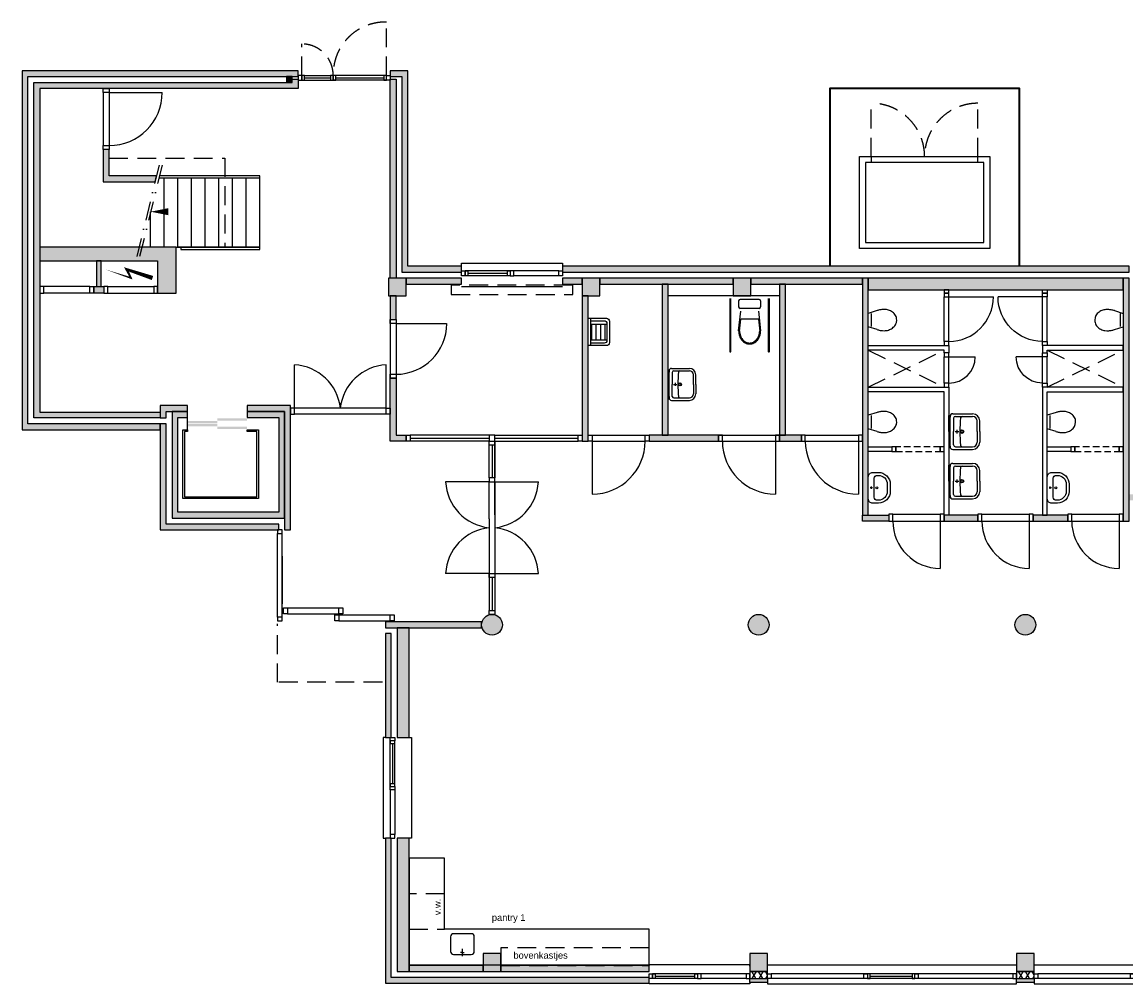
# Model space of a CAD drawing. Extents: x 11490 to 48819, y 8658 to 24889.
# Tile 1 of 2: x 11490 to 30118, y 8658 to 24889. Entities that reach past the tile are written whole.
import ezdxf

# ---------------------------------------------------------------- set-up
doc = ezdxf.new("R2010")
doc.units = 0
doc.header["$LTSCALE"] = 100
doc.header["$MEASUREMENT"] = 0
doc.linetypes.add('DASHDOT2', pattern=[12.7, 6.35, -3.175, 0, -3.175])
doc.linetypes.add('HIDDEN2', pattern=[4.7625, 3.175, -1.5875])
doc.layers.get('0').update_dxf_attribs({"linetype": 'CONTINUOUS'})
for name, color, linetype in [('A--L61--_ELEKTRA', 30, 'CONTINUOUS'), ('AA21----_BUITENWAND', 8, 'CONTINUOUS'), ('AA22----_BINNENWAND', 9, 'CONTINUOUS'), ('AA28----_KONSTRUKTIES', 8, 'CONTINUOUS'), ('AL21----_BUITENWAND', 3, 'CONTINUOUS'), ('AL22----_BINNENWAND', 2, 'CONTINUOUS'), ('AL22----_BINNENWAND_Poriso', 1, 'CONTINUOUS'), ('AL24----_TRAPPEN', 1, 'CONTINUOUS'), ('AL28----_KONSTRUKTIES', 3, 'CONTINUOUS'), ('AL31----_BUITENKOZIJNEN', 1, 'CONTINUOUS'), ('AL31----_DRAAIRICHTING', 8, 'HIDDEN2'), ('AL32----_BINNENKOZIJNEN', 1, 'CONTINUOUS'), ('AL33----_VLOEROPENINGEN', 7, 'HIDDEN2'), ('AL41----_BUITENWANDAFW', 7, 'CONTINUOUS'), ('AL45----_PLAFONDAFWERKING', 7, 'HIDDEN2'), ('AL51----_RADIATOREN', 7, 'HIDDEN2'), ('AL66----_TRANSPORT_Lift', 7, 'CONTINUOUS'), ('AL73----_KEUKEN', 7, 'CONTINUOUS'), ('AL74----_SANITAIR', 7, 'CONTINUOUS'), ('T--L9021_Opstallen', 2, 'CONTINUOUS'), ('T--L9030_Omheining', 1, 'FENCELINE1')]:
    doc.layers.add(name, color=color, linetype=linetype)
doc.styles.add('arial-0', font='arial.ttf', dxfattribs={"height": 150})
doc.linetypes.add('FENCELINE1', pattern='A,6.35,-2.54,[133,ltypeshp.shx,S=2.54,R=0,X=-2.54,Y=0],-2.54,25.4', length=36.83)

# ---------------------------------------------------------------- blocks, each defined once
blk = doc.blocks.new('kolom 300x300')
at = {"layer": 'AA28----_KONSTRUKTIES'}
h = blk.add_hatch(color=256, dxfattribs=at)
h.dxf.hatch_style = 1
h.paths.add_polyline_path([(150, 150), (-150, 150), (-150, -150), (150, -150)])
at = {"layer": 'AL28----_KONSTRUKTIES'}
blk.add_lwpolyline([(-150, -150), (150, -150), (150, 150), (-150, 150)], close=True, dxfattribs=at)
blk = doc.blocks.new('kolom 350')
at = {"layer": 'AA28----_KONSTRUKTIES'}
h = blk.add_hatch(color=256, dxfattribs=at)
h.dxf.hatch_style = 1
h.paths.add_polyline_path([(175, 0, 1), (-175, 0, 1)])
at = {"layer": 'AL28----_KONSTRUKTIES'}
blk.add_circle((0, 0), 175, dxfattribs=at)
blk = doc.blocks.new('kozijn 2 delig')
at = {"layer": 'AL31----_BUITENKOZIJNEN'}
blk.add_line((105, -42), (783, -42), dxfattribs=at)
for points in [[(60, 0), (60, -80), (0, -80), (0, 0)], [(60, -80), (105, -80), (105, 0), (60, 0)], [(783, -80), (828, -80), (828, 0), (783, 0)], [(888, 0), (888, -80), (828, -80), (828, 0)], [(1640, 0), (1640, -80), (1700, -80), (1700, 0)]]:
    blk.add_lwpolyline(points, close=True, dxfattribs=at)
for points in [[(828, 0), (60, 0)], [(888, 0), (1640, 0)], [(828, -80), (60, -80)], [(888, -80), (1640, -80)]]:
    blk.add_lwpolyline(points, dxfattribs=at)
blk = doc.blocks.new('*U20')
at = {"layer": 'AL32----_BINNENKOZIJNEN', "linetype": 'ByBlock'}
blk.add_line((-67, -80), (-67, -830), dxfattribs=at)
for points in [[(-884, 0), (-884, -80), (-817, -80), (-817, 0)], [(-67, 0), (-67, -80), (0, -80), (0, 0)]]:
    blk.add_lwpolyline(points, close=True, dxfattribs=at)
for points in [[(-817, 0), (-67, 0)], [(-817, -80), (-67, -80)]]:
    blk.add_lwpolyline(points, dxfattribs=at)
blk.add_arc((-67, -80), 750, 180, 270, dxfattribs=at)
blk = doc.blocks.new('kozijn bi 450')
at = {"layer": 'AL32----_BINNENKOZIJNEN', "linetype": 'ByBlock'}
blk.add_line((0, -67), (445, -67), dxfattribs=at)
for points in [[(-80, -67), (0, -67), (0, 0), (-80, 0)], [(-80, -579), (0, -579), (0, -512), (-80, -512)]]:
    blk.add_lwpolyline(points, close=True, dxfattribs=at)
for points in [[(-80, -512), (-80, -67)], [(0, -512), (0, -67)]]:
    blk.add_lwpolyline(points, dxfattribs=at)
blk.add_arc((0, -67), 445, 270, 360, dxfattribs=at)
blk = doc.blocks.new('b-deur-900')
at = {"layer": 'AL32----_BINNENKOZIJNEN', "linetype": 'ByBlock'}
blk.add_line((-67, -100), (-67, -996), dxfattribs=at)
for points in [[(-1030, 0), (-1030, -100), (-963, -100), (-963, 0)], [(-67, 0), (-67, -100), (0, -100), (0, 0)]]:
    blk.add_lwpolyline(points, close=True, dxfattribs=at)
for points in [[(-963, 0), (-67, 0)], [(-963, -100), (-67, -100)]]:
    blk.add_lwpolyline(points, dxfattribs=at)
blk.add_arc((-67, -100), 896, 180, 270, dxfattribs=at)
blk = doc.blocks.new('kol123')
at = {"layer": 'AA21----_BUITENWAND'}
blk.add_hatch(color=256, dxfattribs=at).paths.add_polyline_path([(150, 187), (-150, 187), (-150, 120), (150, 120)])
h = blk.add_hatch(dxfattribs=at)
h.set_pattern_fill('ISOLA', color=256, scale=100)
h.set_pattern_definition([(60, (-93012.28, -97801.35), (-86.60254, 50), []), (120, (-93012.28, -97801.35), (-86.60254, -50), [])])
h.paths.add_polyline_path([(150, 0), (-150, 0), (-150, 120), (150, 120)])
at = {"layer": 'AL21----_BUITENWAND'}
for points in [[(-150, 120), (150, 120), (150, 187), (-150, 187)], [(-150, 120), (150, 120), (150, 0), (-150, 0)]]:
    blk.add_lwpolyline(points, close=True, dxfattribs=at)
blk = doc.blocks.new('kozijn 3 delig n')
at = {"layer": 'AL31----_BUITENKOZIJNEN'}
blk.add_line((1731, 82), (2439, 82), dxfattribs=at)
for points in [[(0, 187), (0, 211), (4200, 211), (4200, 187)], [(4140, 120), (60, 120)], [(4140, 40), (60, 40)], [(0, -87), (0, -111), (4200, -111), (4200, -100)]]:
    blk.add_lwpolyline(points, dxfattribs=at)
for points in [[(60, 40), (60, 120), (0, 120), (0, 40)], [(1686, 40), (1686, 120), (1626, 120), (1626, 40)], [(1686, 120), (1731, 120), (1731, 40), (1686, 40)], [(2439, 120), (2484, 120), (2484, 40), (2439, 40)], [(2544, 40), (2544, 120), (2484, 120), (2484, 40)], [(4140, 40), (4140, 120), (4200, 120), (4200, 40)]]:
    blk.add_lwpolyline(points, close=True, dxfattribs=at)
blk = doc.blocks.new('*U19')
at = {"layer": 'AL32----_BINNENKOZIJNEN', "linetype": 'ByBlock'}
blk.add_line((-67, -114), (-67, -914), dxfattribs=at)
for points in [[(-934, 0), (-934, -114), (-867, -114), (-867, 0)], [(-67, 0), (-67, -114), (0, -114), (0, 0)]]:
    blk.add_lwpolyline(points, close=True, dxfattribs=at)
for points in [[(-867, 0), (-67, 0)], [(-867, -114), (-67, -114)]]:
    blk.add_lwpolyline(points, dxfattribs=at)
blk.add_arc((-67, -114), 800, 180, 270, dxfattribs=at)
blk = doc.blocks.new('W100018-_871429120740')
for p, q in [((0, 0), (-270, 0)), ((-270, 0), (-270, -22)), ((0, 0), (270, 0)), ((270, 0), (270, -22)), ((-300, -64), (-300, -400)), ((-255, -110), (-255, -400)), ((-225, -80), (0, -80)), ((30, -135), (-30, -135)), ((225, -80), (0, -80)), ((0, -105), (0, -165)), ((255, -110), (255, -400)), ((300, -64), (300, -400)), ((0, -475), (-180, -475)), ((0, -520), (-180, -520)), ((0, -475), (180, -475)), ((0, -520), (180, -520))]:
    blk.add_line(p, q)
for radius in [30, 20]:
    blk.add_circle((0, -220), radius)
for centre, radius, start, end in [((-255, -64), 45, 90.9197, 180), ((0, -7694), 7679, 90.0001, 91.9085), ((-225, -110), 30, 90, 180), ((0, -2222), 2037, 83.4202, 96.5798), ((0, -7694), 7679, 88.0915, 89.9999), ((225, -110), 30, 0, 90), ((255, -64), 45, 0, 89.0803), ((-230, -223), 25, 97.7652, 180), ((230, -223), 25, 0, 82.2348), ((-180, -400), 120, 180, 270), ((-180, -400), 75, 180, 270), ((180, -400), 120, 270, 0), ((180, -400), 75, 270, 0)]:
    blk.add_arc(centre, radius, start, end)
blk = doc.blocks.new('W100017-_871429120740')
for p, q in [((-18, -51), (20, -51)), ((1, -70), (1, -32))]:
    blk.add_line(p, q)
for points in [[(-260, -170), (-260, -75, -0.414214), (-185, 0), (185, 0, -0.414214), (260, -75), (260, -170, -0.414214), (60, -370), (-60, -370, -0.414214)], [(-210, -170), (-210, -150, -0.414214), (-160, -100), (160, -100, -0.414214), (210, -150), (210, -170, -0.414214), (60, -320), (-60, -320, -0.414214)]]:
    blk.add_lwpolyline(points, format="xyb", close=True)
blk.add_circle((0, -144), 18.9)
blk = doc.blocks.new('W100024-_871429120740')
for p, q in [((-131, -40), (-131, -320)), ((-131, -65), (131, -65)), ((-131, -140), (131, -140)), ((131, -40), (131, -320)), ((-131, -214), (131, -214)), ((-131, -289), (131, -289))]:
    blk.add_line(p, q)
blk.add_lwpolyline([(-230, 0), (230, 0), (230, -40), (-230, -40)], close=True)
for points in [[(230, -40), (230, -310, -0.414214), (180, -360), (-180, -360, -0.414214), (-230, -310), (-230, -40)], [(190, -40), (190, -270, -0.414214), (140, -320), (-140, -320, -0.414214), (-190, -270), (-190, -40)]]:
    blk.add_lwpolyline(points, format="xyb")
blk = doc.blocks.new('W100004-_871429120740')
at = {"layer": 'AL74----_SANITAIR'}
for p, q in [((-335, 15), (-335, -875)), ((-315, -875), (-315, 15)), ((160, 0), (-160, 0)), ((315, 15), (315, -875)), ((335, -875), (335, 15)), ((-185, -25), (-185, -125)), ((160, -150), (-160, -150)), ((185, -25), (185, -125)), ((-185, -530), (-150, -200)), ((-170, -532), (-149, -330)), ((149, -330), (-149, -330)), ((149, -330), (170, -532)), ((150, -200), (185, -530))]:
    blk.add_line(p, q, dxfattribs=at)
for points in [[(-185, -530, 0.08399), (-170, -616, 0.091257), (-131, -686, 0.103849), (-69, -734, 0.114925), (0, -750, 0.114925), (69, -734, 0.103849), (131, -686, 0.091257), (170, -616, 0.08399), (185, -530, 0.08399)], [(-170, -530, 0.08399), (-156, -611, 0.091257), (-119, -676, 0.103849), (-63, -720, 0.114925), (0, -735, 0.114925), (63, -720, 0.103849), (119, -676, 0.091257), (156, -611, 0.08399), (170, -530, 0.08399)]]:
    blk.add_lwpolyline(points, format="xyb", dxfattribs=at)
for centre, radius, start, end in [((-160, -25), 25, 90, 180), ((160, -25), 25, 0, 90), ((-160, -125), 25, 180, 270), ((160, -125), 25, 270, 0), ((-325, -875), 10, 180, 0), ((325, -875), 10, 180, 0)]:
    blk.add_arc(centre, radius, start, end, dxfattribs=at)
blk = doc.blocks.new('74_toilet_01')
at = {"layer": 'AL74----_SANITAIR'}
for p, q in [((-473, 42), (-479, 0)), ((-479, 0), (-478, -22)), ((-467, 61), (-473, 42)), ((-458, 78), (-467, 61)), ((-448, 94), (-458, 78)), ((-436, 109), (-448, 94)), ((-422, 122), (-436, 109)), ((-407, 134), (-422, 122)), ((-391, 145), (-407, 134)), ((-375, 154), (-391, 145)), ((-358, 161), (-375, 154)), ((-341, 168), (-358, 161)), ((-323, 173), (-341, 168)), ((-306, 176), (-323, 173)), ((-289, 178), (-306, 176)), ((-272, 179), (-289, 178)), ((-241, 178), (-272, 179)), ((-227, 176), (-241, 178)), ((-212, 175), (-227, 176)), ((-199, 173), (-212, 175)), ((-185, 170), (-199, 173)), ((-172, 167), (-185, 170)), ((-159, 163), (-172, 167)), ((-147, 160), (-159, 163)), ((-148, 160), (0, 114)), ((-46, -110), (-46, 110)), ((-478, -22), (-474, -42)), ((-474, -42), (-468, -61)), ((-468, -61), (-460, -78)), ((-460, -78), (-449, -94)), ((-449, -94), (-437, -109)), ((-437, -109), (-423, -123)), ((-423, -123), (-408, -134)), ((-408, -134), (-392, -145)), ((-392, -145), (-376, -154)), ((-376, -154), (-358, -162)), ((-358, -162), (-341, -169)), ((-341, -169), (-323, -173)), ((-323, -173), (-306, -177)), ((-306, -177), (-273, -180)), ((-273, -180), (-257, -179)), ((-257, -179), (-242, -179)), ((-242, -179), (-228, -177)), ((-228, -177), (-214, -176)), ((-214, -176), (-200, -173)), ((-200, -173), (-186, -171)), ((-186, -171), (-173, -168)), ((-173, -168), (-160, -164)), ((-160, -164), (-148, -160)), ((-148, -160), (0, -114))]:
    blk.add_line(p, q, dxfattribs=at)
blk = doc.blocks.new('mk-pijl-1')
blk.add_lwpolyline([(1144, -208, 104, 62.4, 0), (520, 0, 62.4, 41.6, 0), (624, -208, 41.6, 0, 0), (0, 0, 0, 0, 0)], format="xyseb")
blk = doc.blocks.new('51_radiator_2050x160')
at = {"layer": 'AL51----_RADIATOREN'}
blk.add_lwpolyline([(-1025, -160), (1025, -160), (1025, 0), (-1025, 0)], close=True, dxfattribs=at)
blk = doc.blocks.new('32_doorgang_750')
at = {"layer": 'AL32----_BINNENKOZIJNEN'}
for points in [[(-442, -40), (-375, -40), (-375, 40), (-442, 40)], [(375, -40), (442, -40), (442, 40), (375, 40)]]:
    blk.add_lwpolyline(points, close=True, dxfattribs=at)
at = {"layer": 'AL32----_BINNENKOZIJNEN', "color": 8, "linetype": 'HIDDEN2', "ltscale": 0.35}
blk.add_lwpolyline([(-375, -40), (375, -40), (375, 40), (-375, 40)], close=True, dxfattribs=at)
blk = doc.blocks.new('dubb_deur_gashok')
at = {"layer": 'AL31----_BUITENKOZIJNEN'}
for p, q in [((-900, 0), (900, 0)), ((900, -100), (-900, -100))]:
    blk.add_line(p, q, dxfattribs=at)
at = {"layer": 'AL31----_DRAAIRICHTING'}
for p, q in [((-900, 0), (-900, 900)), ((900, 0), (900, 900))]:
    blk.add_line(p, q, dxfattribs=at)
for centre, start, end in [((-900, 0), 0, 90), ((900, 0), 90, 180)]:
    blk.add_arc(centre, 900, start, end, dxfattribs=at)

msp = doc.modelspace()

# ---------------------------------------------------------------- hatches: boundary and pattern name
at = {"layer": 'AA21----_BUITENWAND'}
h = msp.add_hatch(color=256, dxfattribs=at)
h.paths.add_polyline_path([(46371, 20269), (46371, 16469), (46571, 16469), (46571, 20269)], flags=17)
h.paths.add_polyline_path([(46771, 20769), (46771, 16469), (46671, 16469), (46671, 20669), (44671, 20669), (44671, 20769)])
h.paths.add_polyline_path([(46271, 20569), (46271, 20469), (44671, 20469), (44671, 20569)], flags=17)
h.paths.add_polyline_path([(46571, 14569), (46571, 9169), (46371, 9169), (46371, 14569)], flags=17)
h.paths.add_polyline_path([(44671, 8669), (46771, 8669), (46771, 14869), (46671, 14869), (46671, 8769), (44671, 8769)])
h.paths.add_polyline_path([(46271, 8969), (44671, 8969), (44671, 8869), (46271, 8869)], flags=17)
h.paths.add_polyline_path([(19271, 8969), (18021, 8969), (18021, 8869), (19271, 8869)], flags=17)
h.paths.add_polyline_path([(22071, 8869), (22071, 8969), (19571, 8969), (19571, 8869)], flags=17)
h.paths.add_polyline_path([(17721, 8769), (17721, 11119), (17621, 11119), (17621, 8669), (22071, 8669), (22071, 8769)])
h.paths.add_polyline_path([(17621, 14569), (17621, 12819), (17721, 12819), (17721, 14569)])
h.paths.add_polyline_path([(13921, 16419), (13921, 18109), (13821, 18109), (13821, 16319), (15821, 16319), (15821, 16419)])
h.paths.add_polyline_path([(15289, 18319), (15289, 18219), (15821, 18219), (15821, 16619), (14121, 16619), (14121, 18219), (14281, 18219), (14281, 18319), (14021, 18319), (14021, 16519), (15921, 16519), (15921, 18319)])
h.paths.add_polyline_path([(15921, 16319), (16021, 16319), (16021, 18419), (15289, 18419), (15289, 18319), (15921, 18319)])
h.paths.add_polyline_path([(13921, 18209), (13921, 18319), (14281, 18319), (14281, 18419), (13821, 18419), (13821, 18209)], flags=16)
h.paths.add_polyline_path([(13821, 18109), (11590, 18109), (11590, 23969), (16150, 23969), (16150, 24069), (11490, 24069), (11490, 18009), (13821, 18009)])
h.paths.add_polyline_path([(13821, 18209), (11690, 18209), (11690, 23869), (16050, 23869), (16050, 23925), (16150, 23925), (16150, 23769), (11790, 23769), (11790, 18309), (13821, 18309)], flags=17)
h.paths.add_polyline_path([(17901, 20769), (17901, 20669), (18908, 20669), (18908, 20769), (18001, 20769), (18001, 24069), (17701, 24069), (17701, 23969), (17901, 23969)])
h.paths.add_polyline_path([(17801, 23925), (17801, 20569), (17701, 20569), (17701, 23925)])
h.paths.add_polyline_path([(17971, 20469), (18908, 20469), (18908, 20569), (17971, 20569)])
h.paths.add_polyline_path([(23491, 20569), (21241, 20569), (21241, 20469), (23491, 20469)])
h.paths.add_polyline_path([(20941, 20569), (20608, 20569), (20608, 20469), (20941, 20469)])
h.paths.add_polyline_path([(30171, 20769), (20608, 20769), (20608, 20669), (30171, 20669)])
h.paths.add_polyline_path([(25671, 20569), (23791, 20569), (23791, 20469), (25671, 20469)])
h.paths.add_polyline_path([(14093, 21089), (11790, 21089), (11790, 20859), (13778, 20859), (13778, 20314), (14093, 20314)], flags=16)
at = {"layer": 'AA22----_BINNENWAND'}
for points in [[(12960, 22294), (12960, 22739), (12860, 22739), (12860, 22194), (13734, 22194), (13759, 22294)], [(17701, 19869), (17801, 19869), (17801, 20269), (17701, 20269)]]:
    msp.add_hatch(color=256, dxfattribs=at).paths.add_polyline_path(points)
h = msp.add_hatch(color=256, dxfattribs=at)
h.paths.add_polyline_path([(23241, 17819), (23241, 17919), (22071, 17919), (22071, 17819)])
h.paths.add_polyline_path([(20941, 17819), (21041, 17819), (21041, 20269), (20941, 20269)])
h.paths.add_polyline_path([(24271, 17819), (24641, 17819), (24641, 17919), (24271, 17919)])
h.paths.add_polyline_path([(37371, 9169), (37471, 9169), (37471, 14544), (37371, 14544)])
h.paths.add_polyline_path([(31205, 16469), (31841, 16469), (31841, 16569), (31205, 16569)])
h.paths.add_polyline_path([(17801, 17919), (17971, 17919), (17971, 17819), (17701, 17819), (17701, 18879), (17801, 18879)])
h.paths.add_polyline_path([(35305, 16469), (34706, 16469), (34706, 16569), (35305, 16569)])
h.paths.add_polyline_path([(38531, 20609), (38431, 20609), (38431, 16569), (36772, 16569), (36772, 16469), (40321, 16469), (40321, 16569), (38531, 16569)])
h.paths.add_polyline_path([(32871, 20269), (32871, 16469), (33256, 16469), (33256, 16569), (32971, 16569), (32971, 20269)])
h.paths.add_polyline_path([(30071, 16469), (30171, 16469), (30171, 20569), (30071, 20569)])
h.paths.add_polyline_path([(29137, 16569), (28555, 16569), (28555, 16469), (29137, 16469)])
h.paths.add_polyline_path([(27621, 16569), (27051, 16569), (27051, 16469), (27621, 16469)])
h.paths.add_polyline_path([(26117, 16569), (26117, 16469), (25671, 16469), (25671, 16569)])
h.paths.add_polyline_path([(31105, 16819), (30171, 16819), (30171, 16919), (31205, 16919), (31205, 16469), (31105, 16469)])
h.paths.add_polyline_path([(25771, 16569), (25771, 20569), (25671, 20569), (25671, 16569)])
h.paths.add_polyline_path([(19246, 14769), (17621, 14769), (17621, 14669), (19246, 14669)])
h.paths.add_polyline_path([(12701, 20314), (12701, 20428), (12868, 20428), (12868, 20314)])
h.paths.add_polyline_path([(17671, 20569), (17671, 20269), (17971, 20269), (17971, 20569)])
h.paths.add_polyline_path([(12745, 20859), (12745, 20428), (12824, 20428), (12824, 20859)])
h.paths.add_polyline_path([(24271, 17919), (24371, 17919), (24371, 20469), (24271, 20469)])
h.paths.add_polyline_path([(22291, 17919), (22391, 17919), (22391, 20469), (22291, 20469)])
at = {"layer": 'AA28----_KONSTRUKTIES'}
h = msp.add_hatch(color=256, dxfattribs=at)
h.dxf.hatch_style = 1
h.paths.add_polyline_path([(16050, 23969), (15950, 23969), (15950, 23869), (16050, 23869)])
h = msp.add_hatch(color=256, dxfattribs=at)
h.dxf.hatch_style = 1
h.paths.add_polyline_path([(17971, 20569), (17671, 20569), (17671, 20269), (17971, 20269)])
h = msp.add_hatch(color=256, dxfattribs=at)
h.dxf.hatch_style = 1
h.paths.add_polyline_path([(30071, 20569), (25771, 20569), (25771, 20369), (30071, 20369)])
h = msp.add_hatch(color=256, dxfattribs=at)
h.dxf.hatch_style = 1
h.paths.add_polyline_path([(18021, 14669), (17821, 14669), (17821, 12819), (18021, 12819)])
h = msp.add_hatch(color=256, dxfattribs=at)
h.dxf.hatch_style = 1
h.paths.add_polyline_path([(18021, 11119), (17821, 11119), (17821, 8869), (18021, 8869), (18021, 8969)])

# ---------------------------------------------------------------- linework, layer by layer
at = {"layer": 'AL21----_BUITENWAND'}
for points in [[(13821, 18109), (11590, 18109), (11590, 23969), (16150, 23969), (16150, 24069), (11490, 24069), (11490, 18009), (13821, 18009)], [(17901, 20769), (17901, 20669), (18908, 20669), (18908, 20769), (18001, 20769), (18001, 24069), (17701, 24069), (17701, 23969), (17901, 23969)], [(13821, 18209), (11690, 18209), (11690, 23869), (16050, 23869), (16050, 23925), (16150, 23925), (16150, 23769), (11790, 23769), (11790, 18309), (13821, 18309)], [(17801, 23925), (17801, 20569), (17701, 20569), (17701, 23925)], [(14093, 21089), (11790, 21089), (11790, 20859), (13778, 20859), (13778, 20314), (14093, 20314)], [(30171, 20769), (20608, 20769), (20608, 20669), (30171, 20669)], [(17971, 20469), (18908, 20469), (18908, 20569), (17971, 20569)], [(20941, 20569), (20608, 20569), (20608, 20469), (20941, 20469)], [(23491, 20569), (21241, 20569), (21241, 20469), (23491, 20469)], [(25671, 20569), (23791, 20569), (23791, 20469), (25671, 20469)], [(13921, 18209), (13921, 18319), (14281, 18319), (14281, 18419), (13821, 18419), (13821, 18209)], [(15289, 18319), (15289, 18219), (15821, 18219), (15821, 16619), (14121, 16619), (14121, 18219), (14281, 18219), (14281, 18319), (14021, 18319), (14021, 16519), (15921, 16519), (15921, 18319)], [(15921, 16319), (16021, 16319), (16021, 18419), (15289, 18419), (15289, 18319), (15921, 18319)], [(13921, 16419), (13921, 18109), (13821, 18109), (13821, 16319), (15821, 16319), (15821, 16419)], [(17621, 14569), (17621, 12819), (17721, 12819), (17721, 14569)], [(17721, 8769), (17721, 11119), (17621, 11119), (17621, 8669), (22071, 8669), (22071, 8769)], [(19271, 8969), (18021, 8969), (18021, 8869), (19271, 8869)], [(22071, 8869), (22071, 8969), (19571, 8969), (19571, 8869)]]:
    msp.add_lwpolyline(points, close=True, dxfattribs=at)
at = {"layer": 'AL22----_BINNENWAND'}
msp.add_line((24271, 20269), (22391, 20269), dxfattribs=at)
for points in [[(13759, 22294), (12960, 22294), (12960, 22739), (12860, 22739), (12860, 22194), (13734, 22194)], [(12745, 20859), (12745, 20428), (12824, 20428), (12824, 20859)], [(17671, 20569), (17671, 20269), (17971, 20269), (17971, 20569)], [(25771, 16569), (25771, 20569), (25671, 20569), (25671, 16569)], [(30071, 16469), (30171, 16469), (30171, 20569), (30071, 20569)], [(12701, 20314), (12701, 20428), (12868, 20428), (12868, 20314)], [(22291, 17919), (22391, 17919), (22391, 20469), (22291, 20469)], [(24271, 17919), (24371, 17919), (24371, 20469), (24271, 20469)], [(17801, 20269), (17701, 20269), (17701, 19869), (17801, 19869)], [(20941, 17819), (21041, 17819), (21041, 20269), (20941, 20269)], [(17801, 17919), (17971, 17919), (17971, 17819), (17701, 17819), (17701, 18879), (17801, 18879)], [(23241, 17819), (23241, 17919), (22071, 17919), (22071, 17819)], [(24271, 17819), (24641, 17819), (24641, 17919), (24271, 17919)], [(26117, 16569), (26117, 16469), (25671, 16469), (25671, 16569)], [(27621, 16569), (27051, 16569), (27051, 16469), (27621, 16469)], [(29137, 16569), (28555, 16569), (28555, 16469), (29137, 16469)], [(19246, 14769), (17621, 14769), (17621, 14669), (19246, 14669)]]:
    msp.add_lwpolyline(points, close=True, dxfattribs=at)
at = {"layer": 'AL22----_BINNENWAND_Poriso'}
for points in [[(27131, 20369), (27051, 20369), (27051, 20317), (27131, 20317)], [(28711, 20369), (28791, 20369), (28791, 20317), (28711, 20317)], [(27131, 19433), (27131, 19308), (27051, 19308), (27051, 19353), (25771, 19353), (25771, 19433)], [(28711, 19308), (28791, 19308), (28791, 19353), (30071, 19353), (30071, 19433), (28711, 19433)], [(27131, 16569), (27051, 16569), (27051, 18649), (25771, 18649), (25771, 18729), (27131, 18729)], [(28711, 16569), (28791, 16569), (28791, 18649), (30071, 18649), (30071, 18729), (28711, 18729)], [(25771, 17644), (25771, 17724), (26167, 17724), (26167, 17644)], [(28791, 17644), (28791, 17724), (29187, 17724), (29187, 17644)]]:
    msp.add_lwpolyline(points, close=True, dxfattribs=at)
at = {"layer": 'AL24----_TRAPPEN'}
for p, q in [((13890, 21089), (13890, 22254)), ((14120, 21089), (14120, 22254)), ((14350, 21089), (14350, 22254)), ((14580, 21089), (14580, 22254)), ((14810, 21089), (14810, 22254)), ((15040, 21089), (15040, 22254)), ((15270, 21089), (15270, 22254)), ((13660, 21089), (13660, 21689)), ((14093, 21089), (15500, 21089))]:
    msp.add_line(p, q, dxfattribs=at)
at = {"layer": 'AL24----_TRAPPEN', "color": 8, "linetype": 'DASHDOT2', "ltscale": 0.5}
for points in [[(13803, 22473), (13418, 20905)], [(13853, 22473), (13468, 20905)]]:
    msp.add_lwpolyline(points, dxfattribs=at)
at = {"layer": 'AL24----_TRAPPEN'}
for points in [[(15500, 22254), (13799, 22254)], [(15500, 21089), (15500, 22294), (13809, 22294)]]:
    msp.add_lwpolyline(points, dxfattribs=at)
at = {"layer": 'AL24----_TRAPPEN', "color": 8}
msp.add_lwpolyline([(15500, 21692, 0, 0, 0), (13660, 21689, 0, 120, 0), (13961, 21689, 120, 120, 0)], format="xyseb", dxfattribs=at)
at = {"layer": 'AL24----_TRAPPEN'}
msp.add_lwpolyline([(14171, 21049), (15500, 21049), (15500, 21089), (14171, 21089)], close=True, dxfattribs=at)
at = {"layer": 'AL28----_KONSTRUKTIES'}
for points in [[(15950, 23869), (16050, 23869), (16050, 23969), (15950, 23969)], [(30071, 20369), (30071, 20569), (25771, 20569), (25771, 20369)]]:
    msp.add_lwpolyline(points, close=True, dxfattribs=at)
at = {"layer": 'AL28----_KONSTRUKTIES', "color": 4}
for points in [[(17671, 20269), (17971, 20269), (17971, 20569), (17671, 20569)], [(17821, 12819), (18021, 12819), (18021, 14669), (17821, 14669)], [(17821, 8869), (18021, 8869), (18021, 11119), (17821, 11119)]]:
    msp.add_lwpolyline(points, close=True, dxfattribs=at)
at = {"layer": 'AL31----_BUITENKOZIJNEN'}
for p, q in [((16786, 23947), (17595, 23947)), ((19014, 20651), (19683, 20651)), ((15881, 15879), (15881, 15070)), ((22176, 8791), (22845, 8791))]:
    msp.add_line(p, q, dxfattribs=at)
for points in [[(16150, 23989), (16150, 23909), (16210, 23909), (16210, 23989)], [(16210, 23909), (16256, 23909), (16256, 23989), (16210, 23989)], [(16696, 23909), (16741, 23909), (16741, 23989), (16696, 23989)], [(16741, 23909), (16786, 23909), (16786, 23989), (16741, 23989)], [(17595, 23909), (17641, 23909), (17641, 23989), (17595, 23989)], [(17701, 23989), (17701, 23909), (17641, 23909), (17641, 23989)], [(18908, 20609), (18908, 20689), (18968, 20689), (18968, 20609)], [(18968, 20689), (19014, 20689), (19014, 20609), (18968, 20609)], [(19683, 20689), (19728, 20689), (19728, 20609), (19683, 20609)], [(19728, 20689), (19728, 20609), (19788, 20609), (19788, 20689)], [(20548, 20609), (20548, 20689), (20608, 20689), (20608, 20609)], [(15801, 16259), (15881, 16259), (15881, 16319), (15801, 16319)], [(15801, 14786), (15881, 14786), (15881, 14846), (15801, 14846)], [(22131, 8829), (22131, 8749), (22071, 8749), (22071, 8829)], [(22131, 8829), (22176, 8829), (22176, 8749), (22131, 8749)], [(22845, 8829), (22891, 8829), (22891, 8749), (22845, 8749)], [(22891, 8829), (22891, 8749), (22951, 8749), (22951, 8829)], [(23711, 8829), (23711, 8749), (23771, 8749), (23771, 8829)]]:
    msp.add_lwpolyline(points, close=True, dxfattribs=at)
for points in [[(16256, 23989), (16696, 23989)], [(16256, 23947), (16696, 23947)], [(16256, 23909), (16696, 23909)], [(17641, 23989), (16741, 23989)], [(17641, 23909), (16741, 23909)], [(18908, 20769), (18908, 20818), (20608, 20818), (20608, 20769)], [(19720, 20689), (18968, 20689)], [(20548, 20689), (19788, 20689)], [(19720, 20609), (18968, 20609)], [(20548, 20609), (19788, 20609)], [(20608, 20419), (18908, 20419)], [(15801, 14846), (15801, 16259)], [(15881, 14846), (15881, 16259)], [(17621, 12819), (17581, 12819), (17581, 11119), (17621, 11119)], [(18021, 12819), (18061, 12819), (18061, 11119), (18021, 11119)], [(23771, 8957), (23771, 8980), (22071, 8980), (22071, 8969)], [(23771, 8957), (23771, 8980), (22071, 8980), (22071, 8969)], [(22883, 8829), (22131, 8829)], [(23711, 8829), (22951, 8829)], [(23771, 8682), (23771, 8658), (22071, 8658), (22071, 8682)], [(22883, 8749), (22131, 8749)], [(23711, 8749), (22951, 8749)]]:
    msp.add_lwpolyline(points, dxfattribs=at)
at = {"layer": 'AL31----_BUITENKOZIJNEN', "linetype": 'ByBlock'}
for points in [[(15901, 14902), (15901, 15002), (15968, 15002), (15968, 14902)], [(16836, 14902), (16836, 15002), (16903, 15002), (16903, 14902)], [(16769, 14786), (16769, 14886), (16836, 14886), (16836, 14786)], [(17704, 14786), (17704, 14886), (17771, 14886), (17771, 14786)]]:
    msp.add_lwpolyline(points, close=True, dxfattribs=at)
for points in [[(15968, 15002), (16836, 15002)], [(15968, 14902), (16836, 14902)], [(16836, 14886), (17704, 14886)], [(16836, 14786), (17704, 14786)]]:
    msp.add_lwpolyline(points, dxfattribs=at)
at = {"layer": 'AL31----_DRAAIRICHTING'}
for p, q in [((17641, 23989), (17641, 24889)), ((16210, 23989), (16210, 24520))]:
    msp.add_line(p, q, dxfattribs=at)
at = {"layer": 'AL31----_DRAAIRICHTING', "linetype": 'Continuous'}
msp.add_lwpolyline([(16402, 14638, 0, 0, 0), (16402, 15263, 0, 0, 0), (16697, 15263, 150, 0, 0), (16897, 15263, 0, 0, 0)], format="xyseb", dxfattribs=at)
at = {"layer": 'AL31----_DRAAIRICHTING'}
for centre, radius, start, end in [((17620, 24010), 879, 88.6555, 181.3445), ((16210, 23989), 531, 0, 90)]:
    msp.add_arc(centre, radius, start, end, dxfattribs=at)
at = {"layer": 'AL32----_BINNENKOZIJNEN'}
for p, q in [((12860, 23702), (12860, 22806)), ((12960, 23702), (12960, 22806)), ((17701, 19869), (17701, 18879)), ((17801, 19869), (17801, 18879)), ((16088, 18372), (16088, 19105)), ((17634, 18372), (17634, 19105)), ((21108, 17919), (22004, 17919)), ((23241, 17919), (24271, 17919)), ((18038, 17869), (19371, 17869)), ((19371, 17197), (19371, 17752)), ((19421, 17752), (19421, 17197)), ((19471, 17869), (20874, 17869)), ((19471, 16574), (19471, 17819)), ((19471, 17752), (19471, 17197)), ((21108, 17819), (22004, 17819)), ((23241, 17819), (24271, 17819)), ((19371, 17130), (18637, 17130)), ((19371, 16507), (19371, 17130)), ((19471, 17130), (19471, 15584)), ((19471, 17130), (20204, 17130)), ((19371, 15584), (18637, 15584)), ((19421, 15517), (19421, 14961)), ((19471, 15584), (20204, 15584))]:
    msp.add_line(p, q, dxfattribs=at)
at = {"layer": 'AL32----_BINNENKOZIJNEN', "linetype": 'ByBlock'}
for p, q in [((12960, 23702), (13856, 23702)), ((17801, 19802), (18651, 19802)), ((21108, 17819), (21108, 16923)), ((24204, 17819), (24204, 16923))]:
    msp.add_line(p, q, dxfattribs=at)
at = {"layer": 'AL32----_BINNENKOZIJNEN'}
for points in [[(12960, 23702), (12860, 23702), (12860, 23769), (12960, 23769)], [(12960, 22739), (12860, 22739), (12860, 22806), (12960, 22806)], [(16088, 18272), (16088, 18372), (16021, 18372), (16021, 18272)], [(17634, 18272), (17634, 18372), (17701, 18372), (17701, 18272)], [(17971, 17819), (17971, 17919), (18038, 17919), (18038, 17819)], [(19371, 17819), (19471, 17819), (19471, 17919), (19371, 17919)], [(20874, 17819), (20874, 17919), (20941, 17919), (20941, 17819)], [(21108, 17919), (21108, 17819), (21041, 17819), (21041, 17919)], [(22071, 17919), (22071, 17819), (22004, 17819), (22004, 17919)], [(23241, 17919), (23241, 17819), (23308, 17819), (23308, 17919)], [(24204, 17919), (24204, 17819), (24271, 17819), (24271, 17919)], [(19371, 17819), (19471, 17819), (19471, 17752), (19371, 17752)], [(19371, 17130), (19471, 17130), (19471, 17197), (19371, 17197)], [(19371, 15584), (19471, 15584), (19471, 15517), (19371, 15517)], [(19371, 14961), (19471, 14961), (19471, 14894), (19371, 14894)]]:
    msp.add_lwpolyline(points, close=True, dxfattribs=at)
at = {"layer": 'AL32----_BINNENKOZIJNEN', "linetype": 'ByBlock'}
for points in [[(11790, 20428), (11790, 20314), (11857, 20314), (11857, 20428)], [(12701, 20428), (12701, 20314), (12634, 20314), (12634, 20428)], [(12868, 20428), (12868, 20314), (12935, 20314), (12935, 20428)], [(13711, 20428), (13711, 20314), (13778, 20314), (13778, 20428)], [(17701, 19869), (17801, 19869), (17801, 19802), (17701, 19802)], [(17701, 18946), (17801, 18946), (17801, 18879), (17701, 18879)]]:
    msp.add_lwpolyline(points, close=True, dxfattribs=at)
for points in [[(12634, 20428), (11857, 20428)], [(12634, 20314), (11857, 20314)], [(12935, 20428), (13711, 20428)], [(12935, 20314), (13711, 20314)], [(19371, 17919), (18038, 17919)], [(19471, 17919), (20874, 17919)], [(23308, 17919), (24204, 17919)], [(19371, 17819), (18038, 17819)], [(19471, 17819), (20874, 17819)], [(23308, 17819), (24204, 17819)]]:
    msp.add_lwpolyline(points, dxfattribs=at)
at = {"layer": 'AL32----_BINNENKOZIJNEN'}
for points in [[(17634, 18372), (16088, 18372)], [(17634, 18272), (16088, 18272)], [(19371, 16507), (19371, 14961)], [(19471, 16507), (19471, 14961)]]:
    msp.add_lwpolyline(points, dxfattribs=at)
at = {"layer": 'AL32----_BINNENKOZIJNEN', "linetype": 'ByBlock'}
for centre, radius, start, end in [((12960, 23702), 896, 270, 360), ((17801, 19802), 856, 270, 360), ((21108, 17819), 896, 270, 0), ((24204, 17819), 896, 180, 270)]:
    msp.add_arc(centre, radius, start, end, dxfattribs=at)
at = {"layer": 'AL32----_BINNENKOZIJNEN'}
for centre, start, end in [((16043, 18284), 6.1542, 86.8567), ((17679, 18284), 93.1384, 173.8196), ((19459, 17175), 183.1384, 263.8196), ((19382, 17175), 276.1804, 356.8616), ((19459, 15539), 96.1542, 176.8567), ((19382, 15539), 3.1433, 83.8458)]:
    msp.add_arc(centre, 823, start, end, dxfattribs=at)
at = {"layer": 'AL33----_VLOEROPENINGEN'}
for p, q in [((25771, 18729), (27051, 19353)), ((25771, 19353), (27051, 18729)), ((28791, 18729), (30071, 19353)), ((28791, 19353), (30071, 18729))]:
    msp.add_line(p, q, dxfattribs=at)
at = {"layer": 'AL45----_PLAFONDAFWERKING'}
for points in [[(12960, 22594), (14914, 22594), (14914, 21089), (14093, 21089)], [(17571, 13749), (15801, 13749), (15801, 14736)]]:
    msp.add_lwpolyline(points, dxfattribs=at)
at = {"layer": 'AL66----_TRANSPORT_Lift'}
msp.add_line((14281, 18009), (14281, 18219), dxfattribs=at)
msp.add_lwpolyline([(15452, 16879), (15452, 17979), (15288, 17979), (15288, 18009), (15482, 18009), (15482, 16849), (14202, 16849), (14202, 18009), (14281, 18009), (14281, 17979), (14232, 17979), (14232, 16879)], close=True, dxfattribs=at)
for points in [[(14281, 18119), (14788, 18119), (14281, 18159), (14788, 18159)], [(14281, 18069), (14788, 18069), (14281, 18109), (14788, 18109)], [(14788, 18164), (15288, 18164), (14788, 18204), (15288, 18204)], [(14788, 18024), (15288, 18024), (14788, 18064), (15288, 18064)]]:
    msp.add_solid(points, dxfattribs=at)
at = {"layer": 'AL73----_KEUKEN'}
for p, q in [((18921, 9188), (18891, 9188)), ((18921, 9125), (18921, 9250)), ((18921, 9188), (18951, 9188))]:
    msp.add_line(p, q, dxfattribs=at)
msp.add_lwpolyline([(22071, 8980), (22071, 9580), (18621, 9580), (18621, 10780), (18021, 10780), (18021, 8980)], close=True, dxfattribs=at)
at = {"layer": 'AL73----_KEUKEN', "linetype": 'HIDDEN2'}
for points in [[(18021, 9580), (18621, 9580), (18621, 10180), (18021, 10180)], [(19571, 9269), (19571, 8969), (22071, 8969), (22071, 9269)]]:
    msp.add_lwpolyline(points, close=True, dxfattribs=at)
at = {"layer": 'AL73----_KEUKEN'}
msp.add_lwpolyline([(18771, 9155), (19071, 9155, 0.414214), (19121, 9205), (19121, 9455, 0.414214), (19071, 9505), (18771, 9505, 0.414214), (18721, 9455), (18721, 9205, 0.414214)], format="xyb", close=True, dxfattribs=at)
at = {"layer": 'T--L9021_Opstallen'}
msp.add_lwpolyline([(25821, 22519), (25721, 22519), (25721, 21169), (27721, 21169), (27721, 22519), (27621, 22519), (27621, 22619), (27821, 22619), (27821, 21069), (25621, 21069), (25621, 22619), (25821, 22619)], close=True, dxfattribs=at)
at = {"layer": 'T--L9030_Omheining', "lineweight": 35, "ltscale": 0.2}
msp.add_lwpolyline([(28321, 20769), (28321, 23769), (25121, 23769), (25121, 20769)], dxfattribs=at)

# ---------------------------------------------------------------- block references
at = {"layer": 'A--L61--_ELEKTRA', "xscale": 0.7, "yscale": 0.7, "zscale": 0.7}
msp.add_blockref('mk-pijl-1', (12891, 20716), dxfattribs=at)
at = {"layer": 'AL28----_KONSTRUKTIES'}
for name, p in [('kolom 300x300', (21091, 20419)), ('kolom 300x300', (23641, 20419)), ('kolom 350', (19421, 14719)), ('kolom 350', (23921, 14719)), ('kolom 350', (28421, 14719)), ('kolom 300x300', (19421, 9019)), ('kolom 300x300', (23921, 9019)), ('kolom 300x300', (28421, 9019))]:
    msp.add_blockref(name, p, dxfattribs=at)
at = {"layer": 'AL32----_BINNENKOZIJNEN', "rotation": 90}
msp.add_blockref('*U20', (27051, 20317), dxfattribs=at)
at = {"layer": 'AL32----_BINNENKOZIJNEN', "xscale": -1, "rotation": 270}
msp.add_blockref('*U20', (28791, 20317), dxfattribs=at)
at = {"layer": 'AL32----_BINNENKOZIJNEN'}
for name, p in [('kozijn bi 450', (27131, 19308)), ('b-deur-900', (25671, 17919)), ('32_doorgang_750', (26609, 17684)), ('32_doorgang_750', (29629, 17684)), ('*U19', (27051, 16583)), ('*U19', (28555, 16583)), ('*U19', (30071, 16583))]:
    msp.add_blockref(name, p, dxfattribs=at)
at = {"layer": 'AL32----_BINNENKOZIJNEN', "xscale": -1}
msp.add_blockref('kozijn bi 450', (28711, 19308), dxfattribs=at)
at = {"layer": 'AL41----_BUITENWANDAFW', "rotation": 270}
msp.add_blockref('kozijn 2 delig', (17781, 12819), dxfattribs=at)
at = {"layer": 'AL41----_BUITENWANDAFW', "xscale": -1, "rotation": 180}
for name, p in [('kozijn 3 delig n', (24071, 8869)), ('kozijn 3 delig n', (28571, 8869)), ('kol123', (23921, 8869)), ('kol123', (28421, 8869))]:
    msp.add_blockref(name, p, dxfattribs=at)
at = {"layer": 'AL51----_RADIATOREN'}
msp.add_blockref('51_radiator_2050x160', (19758, 20450), dxfattribs=at)
at = {"layer": 'AL74----_SANITAIR'}
for name, p in [('W100004-_871429120740', (23768, 20208)), ('74_toilet_01', (30071, 19860))]:
    msp.add_blockref(name, p, dxfattribs=at)
for name, p, rotation in [('74_toilet_01', (25771, 19860), 180), ('W100024-_871429120740', (21041, 19660), 89.99999999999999), ('74_toilet_01', (25771, 18140), 180), ('W100018-_871429120740', (27131, 17979), 90), ('74_toilet_01', (28791, 18140), 180), ('W100018-_871429120740', (27131, 17143), 90), ('W100017-_871429120740', (25771, 17030), 90), ('W100017-_871429120740', (28791, 17030), 90)]:
    msp.add_blockref(name, p, dxfattribs=dict(at, rotation=rotation))
at = {"layer": 'AL74----_SANITAIR', "xscale": 0.8999999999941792, "yscale": 0.8999999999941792, "zscale": 0.8999999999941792, "rotation": 90}
msp.add_blockref('W100018-_871429120740', (22391, 18776), dxfattribs=at)
at = {"layer": 'T--L9021_Opstallen'}
msp.add_blockref('dubb_deur_gashok', (26721, 22619), dxfattribs=at)

# ---------------------------------------------------------------- texts
at = {"layer": 'AL73----_KEUKEN', "style": 'arial-0'}
msp.add_text('v.w.', height=112.5, rotation=90, dxfattribs=at).set_placement((18556, 9817))
for s, p in [('pantry 1', (19418, 9722)), ('bovenkastjes', (19782, 9085))]:
    msp.add_text(s, height=112.5, dxfattribs=at).set_placement(p)

doc.saveas('drawing.dxf')
